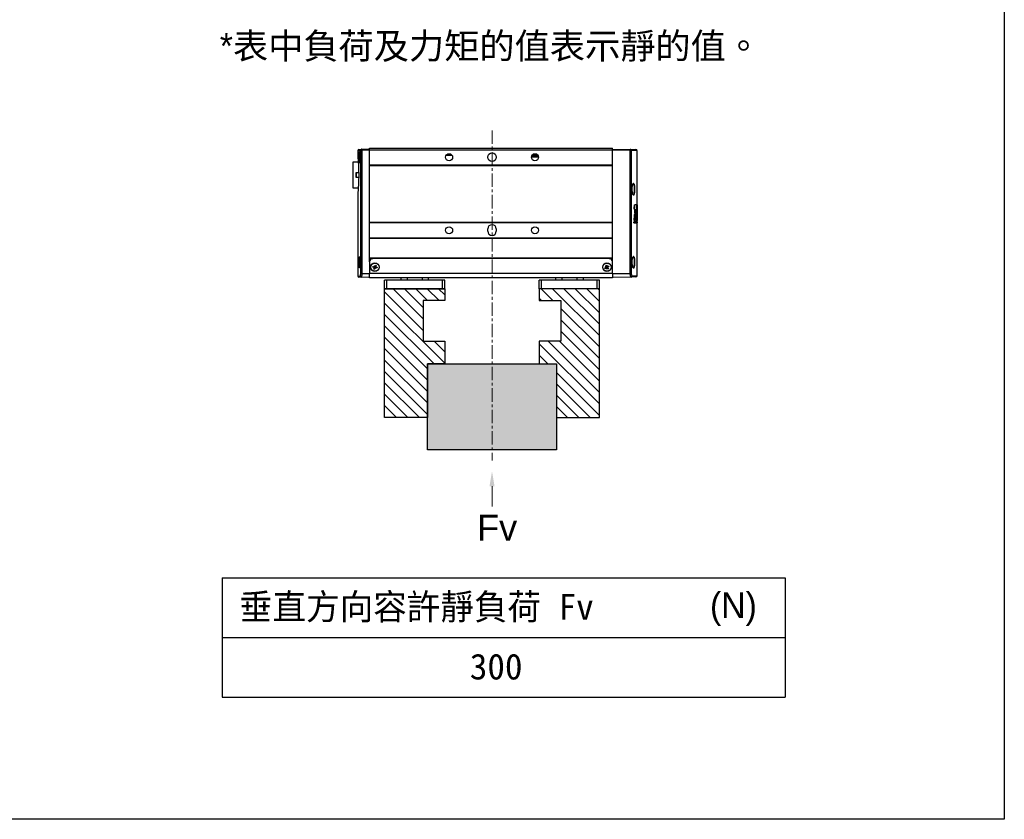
# Model space of a CAD drawing. Header units: inches. Extents: x 0 to 5766, y -2164 to 1330.
# Tile 34 of 217: x 2616 to 3074, y 0 to 372. Entities that reach past the tile are written whole.
import ezdxf

# ---------------------------------------------------------------- set-up
doc = ezdxf.new("R2010")
doc.units = ezdxf.units.IN
doc.header["$MEASUREMENT"] = 0
doc.linetypes.add('CENTER', pattern=[2, 1.25, -0.25, 0.25, -0.25])
doc.layers.add('5', color=7, linetype='Continuous')
for name, color, linetype, lineweight in [('AM_5', 3, 'Continuous', 15), ('AM_7', 4, 'CENTER', 15), ('AM_8', 1, 'Continuous', 15), ('可見 (ISO)', 7, 'Continuous', 25)]:
    doc.layers.add(name, color=color, linetype=linetype, lineweight=lineweight)
doc.styles.get("Standard").update_dxf_attribs({"font": 'arial.ttf'})
doc.styles.add('標題欄', font='txt')
pattern_1 = [(315, (194.298, 741.9955), (2.6516504, 2.6516504), [])]

# ---------------------------------------------------------------- blocks, each defined once
blk = doc.blocks.new('CHS2B-S40_正')
at = {"color": 7, "linetype": 'Continuous', "lineweight": 25}
for p, q in [((3014.88, 4255.37), (3014.88, 4251.37)), ((3014.88, 4255.37), (3015.88, 4255.37)), ((3015.88, 4255.37), (3015.88, 4251.37)), ((3015.88, 4255.37), (3041.88, 4255.37)), ((3041.88, 4255.37), (3041.88, 4251.37)), ((3041.88, 4255.37), (3042.88, 4255.37)), ((3042.88, 4255.37), (3042.88, 4251.37)), ((3086.88, 4255.37), (3086.88, 4251.37)), ((3086.88, 4255.37), (3087.88, 4255.37)), ((3087.88, 4255.37), (3087.88, 4251.37)), ((3087.88, 4255.37), (3113.88, 4255.37)), ((3113.88, 4255.37), (3113.88, 4251.37)), ((3113.88, 4255.37), (3114.88, 4255.37)), ((3114.88, 4255.37), (3114.88, 4251.37)), ((2997.38, 4249.42), (2997.38, 4224.72)), ((2997.87, 4249.92), (3000.11, 4249.96)), ((3000.11, 4249.96), (3008.88, 4250.12)), ((3008.88, 4248.37), (3008.88, 4250.37)), ((3008.88, 4250.37), (3121.88, 4250.37)), ((3014.88, 4251.37), (3015.88, 4251.37)), ((3015.88, 4251.37), (3041.88, 4251.37)), ((3022.38, 4251.37), (3022.38, 4250.37)), ((3035.38, 4250.37), (3035.38, 4251.37)), ((3041.88, 4251.37), (3042.88, 4251.37)), ((3086.88, 4251.37), (3087.88, 4251.37)), ((3087.88, 4251.37), (3113.88, 4251.37)), ((3094.38, 4251.37), (3094.38, 4250.37)), ((3107.38, 4250.37), (3107.38, 4251.37)), ((3113.88, 4251.37), (3114.88, 4251.37)), ((3121.88, 4250.37), (3121.88, 4248.37)), ((3121.88, 4250.12), (3125.74, 4250.05)), ((3125.74, 4250.05), (3126.84, 4250.03)), ((3127.33, 4210.68), (3127.33, 4249.53)), ((3000.54, 4248.22), (3000.08, 4248.22)), ((3000.08, 4191.06), (3000.08, 4248.22)), ((3008.88, 4248.37), (3000.54, 4248.22)), ((3000.54, 4248.22), (3000.54, 4191.06)), ((3008.88, 4248.37), (3008.88, 4242.87)), ((3008.88, 4248.37), (3121.88, 4248.37)), ((3010.44, 4245.09), (3010.94, 4245.39)), ((3010.69, 4244.68), (3010.44, 4245.09)), ((3010.69, 4246.06), (3011.11, 4246.31)), ((3010.99, 4245.56), (3010.69, 4246.06)), ((3011.19, 4244.97), (3010.69, 4244.68)), ((3011.05, 4245.23), (3010.96, 4245.39)), ((3011, 4245.55), (3011.16, 4245.64)), ((3011.11, 4246.31), (3011.4, 4245.8)), ((3011.2, 4244.98), (3011.11, 4245.14)), ((3011.25, 4245.7), (3011.41, 4245.79)), ((3011.52, 4245.04), (3011.35, 4244.94)), ((3011.66, 4244.43), (3011.36, 4244.93)), ((3011.56, 4245.75), (3011.66, 4245.59)), ((3011.58, 4245.76), (3012.08, 4246.06)), ((3011.77, 4245.19), (3011.61, 4245.09)), ((3012.07, 4244.67), (3011.66, 4244.43)), ((3011.71, 4245.5), (3011.81, 4245.34)), ((3011.78, 4245.17), (3012.07, 4244.67)), ((3012.32, 4245.64), (3011.82, 4245.35)), ((3012.08, 4246.06), (3012.32, 4245.64)), ((3118.4, 4245.41), (3118.54, 4245.87)), ((3118.96, 4245.24), (3118.4, 4245.41)), ((3118.54, 4245.87), (3119.1, 4245.7)), ((3118.88, 4244.52), (3119.05, 4245.08)), ((3119.34, 4244.39), (3118.88, 4244.52)), ((3118.98, 4245.24), (3119.03, 4245.42)), ((3119.23, 4245.04), (3119.05, 4245.1)), ((3119.06, 4245.52), (3119.11, 4245.7)), ((3119.25, 4245.77), (3119.43, 4245.72)), ((3119.26, 4245.79), (3119.42, 4246.35)), ((3119.51, 4244.96), (3119.33, 4245.01)), ((3119.51, 4244.94), (3119.34, 4244.39)), ((3119.42, 4246.35), (3119.88, 4246.21)), ((3119.53, 4245.69), (3119.71, 4245.64)), ((3119.7, 4245.22), (3119.65, 4245.04)), ((3120.22, 4244.87), (3119.67, 4245.03)), ((3119.88, 4246.21), (3119.72, 4245.65)), ((3119.79, 4245.5), (3119.73, 4245.32)), ((3119.8, 4245.49), (3120.36, 4245.33)), ((3120.36, 4245.33), (3120.22, 4244.87)), ((3125.53, 4248.3), (3121.88, 4248.37)), ((3121.88, 4242.87), (3121.88, 4248.37)), ((3126.01, 4248.3), (3125.53, 4248.3)), ((3125.53, 4190.98), (3125.53, 4248.3)), ((3126.01, 4248.3), (3126.01, 4190.98)), ((3126.36, 4245.54), (3126.36, 4245.55)), ((2999.72, 4244.16), (2999.76, 4243.84)), ((3008.88, 4242.87), (3008.88, 4241.32)), ((3009.06, 4242.17), (3008.88, 4242.17)), ((3010.38, 4241.37), (3008.88, 4241.37)), ((3008.88, 4241.32), (3008.88, 4241.07)), ((3121.88, 4241.07), (3008.88, 4241.07)), ((3008.88, 4241.07), (3008.88, 4231.92)), ((3010.38, 4241.37), (3120.38, 4241.37)), ((3121.88, 4241.37), (3120.38, 4241.37)), ((3121.5, 4241.87), (3121.88, 4241.87)), ((3121.88, 4242.87), (3121.88, 4241.32)), ((3121.88, 4241.32), (3121.88, 4241.07)), ((3121.88, 4241.07), (3121.88, 4231.92)), ((3126.36, 4240.59), (3126.36, 4240.59)), ((3121.88, 4231.92), (3008.88, 4231.92)), ((3008.88, 4231.92), (3008.88, 4231.62)), ((3121.88, 4231.62), (3008.88, 4231.62)), ((3008.88, 4231.62), (3008.88, 4224.62)), ((3121.88, 4231.92), (3121.88, 4231.62)), ((3121.88, 4231.62), (3121.88, 4224.62)), ((3062.88, 4227.57), (3062.88, 4228.57)), ((3066.88, 4228.57), (3066.88, 4227.57)), ((2998.64, 4224.74), (2997.18, 4224.72)), ((2997.18, 4224.72), (2997.18, 4224.22)), ((2997.18, 4224.22), (2998.64, 4224.19)), ((2997.24, 4223.6), (2997.18, 4223.6)), ((2997.49, 4223.66), (2997.24, 4223.65)), ((2997.26, 4221.35), (2997.37, 4221.35)), ((2997.38, 4224.21), (2997.38, 4223.66)), ((2997.7, 4223.66), (2997.49, 4223.66)), ((2997.61, 4221.89), (2997.62, 4222.55)), ((2997.81, 4221.89), (2997.61, 4221.89)), ((2997.82, 4222.55), (2997.62, 4222.55)), ((2997.82, 4222.55), (2997.81, 4221.89)), ((2998.52, 4223.62), (2998.1, 4223.61)), ((2998.73, 4223.63), (2998.52, 4223.62)), ((2998.85, 4224.75), (2998.64, 4224.74)), ((2998.64, 4224.19), (2998.64, 4224.74)), ((2998.85, 4224.19), (2998.64, 4224.19)), ((2998.85, 4224.75), (2998.85, 4224.19)), ((3121.88, 4224.62), (3008.88, 4224.62)), ((3008.88, 4224.62), (3008.88, 4224.32)), ((3121.88, 4224.32), (3008.88, 4224.32)), ((3008.88, 4224.32), (3008.88, 4197.99)), ((3121.88, 4224.62), (3121.88, 4224.32)), ((3121.88, 4224.32), (3121.88, 4197.99)), ((2997.18, 4220.48), (2997.24, 4220.48)), ((2997.24, 4220.14), (2997.18, 4220.14)), ((2997.18, 4219.8), (2997.23, 4219.8)), ((2997.23, 4219.48), (2997.18, 4219.48)), ((2997.18, 4219.33), (2997.18, 4216.51)), ((2997.38, 4220.34), (2997.2, 4220.34)), ((2997.38, 4219.66), (2997.2, 4219.66)), ((2997.3, 4218.6), (2997.22, 4218.59)), ((2997.32, 4219.8), (2997.23, 4219.8)), ((2997.32, 4219.48), (2997.23, 4219.48)), ((2997.34, 4220.47), (2997.24, 4220.48)), ((2997.33, 4220.14), (2997.24, 4220.14)), ((2997.32, 4219.8), (2997.52, 4219.79)), ((2997.51, 4219.49), (2997.32, 4219.48)), ((2997.54, 4220.14), (2997.33, 4220.14)), ((2997.34, 4220.47), (2997.55, 4220.47)), ((2997.38, 4220.47), (2997.38, 4220.14)), ((2997.38, 4219.79), (2997.38, 4219.48)), ((2997.5, 4217.51), (2997.44, 4217.51)), ((2997.72, 4219.49), (2997.51, 4219.49)), ((2997.72, 4219.79), (2997.52, 4219.79)), ((2997.79, 4218.37), (2997.53, 4218.37)), ((2997.74, 4220.15), (2997.54, 4220.14)), ((2997.75, 4220.47), (2997.55, 4220.47)), ((2998.2, 4219.36), (2997.84, 4219.35)), ((2997.86, 4219.65), (2998.22, 4219.64)), ((2998.25, 4220.02), (2997.88, 4220.01)), ((2997.9, 4220.33), (2998.27, 4220.32)), ((2998.53, 4218.39), (2998.13, 4218.38)), ((2998.4, 4219.36), (2998.2, 4219.36)), ((2998.43, 4219.64), (2998.22, 4219.64)), ((2998.45, 4220.02), (2998.25, 4220.02)), ((2998.48, 4220.32), (2998.27, 4220.32)), ((2998.74, 4218.39), (2998.53, 4218.39)), ((2997.18, 4216.36), (2997.31, 4216.36)), ((2997.46, 4216.35), (2997.31, 4216.36)), ((2997.38, 4216.35), (2997.38, 4191.11)), ((2997.46, 4216.35), (2998.37, 4216.34)), ((2998.58, 4216.33), (2998.37, 4216.34)), ((2999.72, 4210.16), (2999.76, 4209.84)), ((3129.68, 4208.37), (3127.15, 4208.37)), ((3127.33, 4210.68), (3127.33, 4210.68)), ((3127.33, 4210.62), (3127.33, 4210.66)), ((3129.68, 4202.42), (3129.68, 4208.37)), ((3127.91, 4203.42), (3126.96, 4203.42)), ((3126.97, 4203.57), (3128.08, 4203.57)), ((3128.08, 4203.57), (3128.08, 4201.27)), ((3126.96, 4201.42), (3127.91, 4201.42)), ((3128.08, 4201.27), (3126.97, 4201.27)), ((3129.68, 4196.47), (3129.68, 4202.42)), ((3121.88, 4197.99), (3008.88, 4197.99)), ((3008.88, 4197.99), (3008.88, 4197.69)), ((3121.88, 4197.69), (3008.88, 4197.69)), ((3008.88, 4197.69), (3008.88, 4190.69)), ((3043.23, 4194.07), (3046.53, 4194.07)), ((3046.5, 4193.87), (3043.26, 4193.87)), ((3043.57, 4195.16), (3043.57, 4195.16)), ((3046.2, 4195.16), (3046.2, 4195.16)), ((3083.57, 4195.16), (3083.57, 4195.16)), ((3086.2, 4195.16), (3086.2, 4195.16)), ((3121.88, 4197.99), (3121.88, 4197.69)), ((3121.88, 4197.69), (3121.88, 4190.69)), ((3126.37, 4196.64), (3126.38, 4196.65)), ((3127.15, 4196.47), (3129.68, 4196.47)), ((3127.33, 4191), (3127.33, 4194.18)), ((3000.54, 4190.56), (2997.87, 4190.61)), ((3000.54, 4191.06), (3008.88, 4190.92)), ((3008.88, 4190.42), (3000.54, 4190.56)), ((3121.88, 4190.69), (3008.88, 4190.69)), ((3008.88, 4190.69), (3008.88, 4189.87)), ((3121.88, 4189.87), (3008.88, 4189.87)), ((3121.88, 4190.92), (3125.53, 4190.98)), ((3121.88, 4190.69), (3121.88, 4189.87)), ((3125.53, 4190.48), (3121.88, 4190.42)), ((3126.84, 4190.5), (3125.53, 4190.48)), ((3126.37, 4191.69), (3126.37, 4191.69))]:
    blk.add_line(p, q, dxfattribs=at)
at = {"color": 8, "linetype": 'Continuous', "lineweight": 25}
for p, q in [((2999.64, 4249.46), (2997.38, 4249.42)), ((3025.38, 4250.37), (3025.38, 4251.37)), ((3032.38, 4250.37), (3032.38, 4251.37)), ((3097.38, 4250.37), (3097.38, 4251.37)), ((3104.38, 4250.37), (3104.38, 4251.37)), ((3127.33, 4249.53), (3126.22, 4249.55)), ((3127.33, 4210.63), (3127.33, 4210.68)), ((2997.38, 4191.11), (3000.08, 4191.06)), ((3126.01, 4190.98), (3127.33, 4191))]:
    blk.add_line(p, q, dxfattribs=at)
at = {"color": 7, "linetype": 'Continuous', "lineweight": 25}
for centre, radius in [((3011.38, 4245.37), 2), ((3011.38, 4245.37), 1.9), ((3119.38, 4245.37), 2), ((3119.38, 4245.37), 1.9), ((3044.88, 4228.17), 1.65), ((3084.88, 4228.17), 1.65), ((3044.88, 4194.17), 1.65), ((3064.88, 4194.17), 2), ((3084.88, 4194.17), 1.65)]:
    blk.add_circle(centre, radius, dxfattribs=at)
for centre, radius, start, end in [((2997.88, 4249.42), 0.5, 91, 180.8614), ((3000.13, 4249.48), 0.488, 92.4564, 181.4964), ((3125.72, 4249.55), 0.497, 359.6321, 88.6561), ((3126.83, 4249.53), 0.5, 0.8442, 89), ((3011.38, 4245.37), 0.439, 153.6557, 177.4445), ((3011.38, 4245.37), 0.356, 163.0125, 168.0878), ((3011.38, 4245.37), 0.355, 168.0878, 202.1676), ((3011.38, 4245.37), 0.356, 128.9326, 163.0125), ((3011.38, 4245.37), 0.355, 202.1676, 218.9326), ((3011.38, 4245.37), 0.355, 218.9326, 253.0125), ((3011.38, 4245.37), 0.356, 112.1676, 128.9326), ((3011.38, 4245.37), 0.439, 243.6557, 267.4445), ((3011.38, 4245.37), 0.356, 78.0878, 112.1676), ((3011.38, 4245.37), 0.355, 253.0125, 258.0878), ((3011.38, 4245.37), 0.355, 258.0878, 292.1676), ((3011.38, 4245.37), 0.439, 63.6557, 87.4445), ((3011.38, 4245.37), 0.355, 73.0125, 78.0878), ((3011.38, 4245.37), 0.356, 38.9326, 73.0125), ((3011.38, 4245.37), 0.355, 292.1676, 308.9326), ((3011.38, 4245.37), 0.355, 308.9326, 343.0125), ((3011.38, 4245.37), 0.356, 22.1676, 38.9326), ((3011.38, 4245.37), 0.355, 348.0878, 22.1676), ((3011.38, 4245.37), 0.355, 343.0125, 348.0878), ((3011.38, 4245.37), 0.439, 333.6557, 357.4445), ((3119.38, 4245.37), 0.439, 196.6374, 220.4261), ((3119.38, 4245.37), 0.355, 155.1493, 171.9143), ((3119.38, 4245.37), 0.355, 171.9143, 205.9941), ((3119.38, 4245.37), 0.356, 121.0694, 155.1493), ((3119.38, 4245.37), 0.355, 205.9941, 211.0694), ((3119.38, 4245.37), 0.355, 211.0694, 245.1493), ((3119.38, 4245.37), 0.439, 106.6374, 130.4261), ((3119.38, 4245.37), 0.356, 115.9941, 121.0694), ((3119.38, 4245.37), 0.356, 81.9143, 115.9941), ((3119.38, 4245.37), 0.355, 245.1493, 261.9143), ((3119.38, 4245.37), 0.355, 261.9143, 295.9941), ((3119.38, 4245.37), 0.356, 65.1493, 81.9143), ((3119.38, 4245.37), 0.439, 286.6374, 310.4261), ((3119.38, 4245.37), 0.356, 31.0694, 65.1493), ((3119.38, 4245.37), 0.355, 295.9941, 301.0694), ((3119.38, 4245.37), 0.355, 301.0694, 335.1493), ((3119.38, 4245.37), 0.355, 25.9941, 31.0694), ((3119.38, 4245.37), 0.356, 351.9143, 25.9941), ((3119.38, 4245.37), 0.356, 335.1493, 351.9143), ((3119.38, 4245.37), 0.439, 16.6374, 40.4261), ((3010.38, 4242.87), 1.5, 180, 270), ((3120.38, 4242.87), 1.5, 270, 0), ((3064.88, 4228.57), 2, 0, 180), ((3064.88, 4227.57), 2, 180, 0), ((2997.88, 4191.11), 0.5, 180.9065, 269), ((3126.83, 4191), 0.5, 271, 0.9872)]:
    blk.add_arc(centre, radius, start, end, dxfattribs=at)
for centre, major_axis, ratio, start_param, end_param in [((3011.34, 4245.34), (0.269, 0.159), 0.990116, 2.973204, 3.309981), ((3011.36, 4245.4), (-0.159, 0.269), 0.990116, 6.114797, 6.451574), ((3011.4, 4245.33), (-0.159, 0.269), 0.990116, 2.973204, 3.309981), ((3011.42, 4245.39), (0.269, 0.159), 0.990116, 6.114797, 6.451574), ((3119.34, 4245.38), (0.3, -0.089), 0.990116, 2.973204, 3.309981), ((3119.37, 4245.32), (0.089, 0.3), 0.990116, 2.973204, 3.309981), ((3119.39, 4245.41), (0.089, 0.3), 0.990116, 6.114797, 6.451574), ((3119.42, 4245.35), (0.3, -0.089), 0.990116, 6.114797, 6.451574), ((3043.13, 4221.84), (-0.94, 142.85), 0.321589, 1.556351, 1.568613), ((3043.13, 4221.86), (0.94, 142.85), 0.321589, 1.568021, 1.58257), ((3043.13, 4210.61), (-0.94, 141.58), 0.324488, 1.492652, 1.498875), ((3043.13, 4211.25), (0.94, 141.58), 0.324488, 1.501553, 1.507773), ((3043.13, 4199.83), (-0.94, 142.85), 0.321589, 1.413631, 1.423685), ((3043.13, 4199.83), (-0.94, 142.23), 0.321589, 1.412953, 1.423072), ((3043.13, 4197.72), (0.94, 142.85), 0.321589, 1.390618, 1.413971), ((3043.13, 4186.82), (-0.94, 142.85), 0.321589, 1.308143, 1.331987), ((3043.13, 4186.82), (-0.94, 142.23), 0.321589, 1.306951, 1.330958), ((3043.13, 4221.93), (0.94, 141.58), 0.324488, 1.585606, 1.588005), ((3043.13, 4221.95), (0.94, 142.85), 0.321589, 1.590191, 1.591246), ((3043.13, 4221.84), (-0.94, 142.85), 0.321589, 1.578206, 1.579167), ((3043.13, 4217.96), (0.85, 223.22), 0.205816, 1.563359, 1.563974), ((3043.13, 4210.53), (-0.94, 142.85), 0.321589, 1.505983, 1.512206), ((3043.13, 4210.69), (-0.94, 141.58), 0.324488, 1.501839, 1.504256), ((3043.13, 4211.18), (0.94, 142.85), 0.321589, 1.514734, 1.520956), ((3043.13, 4211.25), (0.94, 141.58), 0.324488, 1.510138, 1.512578), ((3043.13, 4199.76), (-0.94, 142.85), 0.321589, 1.430139, 1.444066), ((3043.13, 4203.45), (0.94, 141.69), 0.324235, 1.467493, 1.48179), ((3043.13, 4200.01), (-0.94, 141.58), 0.324488, 1.425961, 1.428471), ((3043.13, 4199.76), (-0.94, 142.23), 0.321589, 1.429504, 1.437437), ((3043.13, 4200.01), (-0.94, 140.96), 0.324488, 1.425308, 1.427879), ((3043.13, 4197.83), (0.94, 142.85), 0.321589, 1.421675, 1.428616), ((3043.13, 4197.96), (0.94, 141.58), 0.324488, 1.416587, 1.419188), ((3043.13, 4186.94), (-0.94, 142.85), 0.321589, 1.339718, 1.346764), ((3043.13, 4187.18), (-0.94, 141.58), 0.324488, 1.334527, 1.337259), ((3043.13, 4186.94), (-0.94, 142.23), 0.321589, 1.338673, 1.345751), ((3043.13, 4181.74), (-0.94, 141.69), 0.324235, 1.307008, 1.321952), ((3043.13, 4187.18), (-0.94, 140.96), 0.324488, 1.333458, 1.336255), ((3043.13, 4181.74), (-0.94, 141.07), 0.324235, 1.305811, 1.320878), ((3000.55, 4190.56), (-0.358, 0.361), 0.965693, 5.50215, 6.366578), ((3125.52, 4190.48), (0.355, 0.365), 0.965693, 6.09596, 7.055493)]:
    blk.add_ellipse(centre, major_axis=major_axis, ratio=ratio, start_param=start_param, end_param=end_param, dxfattribs=at)
for points, knots in [([(3000.08, 4248.22), (3000.08, 4248.29), (3000.07, 4248.5), (3000.03, 4248.84), (2999.93, 4249.19), (2999.79, 4249.42), (2999.69, 4249.45), (2999.64, 4249.46)], [0, 0, 0, 0, 0.100712, 0.310835, 0.535429, 0.767557, 1, 1, 1, 1]), ([(3000.11, 4249.96), (3000.16, 4249.94), (3000.25, 4249.9), (3000.39, 4249.57), (3000.49, 4249.09), (3000.53, 4248.61), (3000.54, 4248.32), (3000.54, 4248.22)], [0, 0, 0, 0, 0.228462, 0.458369, 0.683803, 0.897275, 1, 1, 1, 1]), ([(3125.53, 4248.3), (3125.53, 4248.35), (3125.53, 4248.45), (3125.53, 4248.59), (3125.54, 4248.73), (3125.54, 4248.87), (3125.55, 4249.05), (3125.56, 4249.22), (3125.58, 4249.38), (3125.59, 4249.53), (3125.61, 4249.66), (3125.63, 4249.77), (3125.64, 4249.84), (3125.66, 4249.91), (3125.67, 4249.96), (3125.69, 4250), (3125.71, 4250.03), (3125.72, 4250.05), (3125.73, 4250.05), (3125.74, 4250.05)], [0, 0, 0, 0, 0.051798, 0.103952, 0.157226, 0.210886, 0.262614, 0.367788, 0.421354, 0.473287, 0.578865, 0.632629, 0.685242, 0.738214, 0.792314, 0.846802, 0.884772, 0.961351, 1, 1, 1, 1]), ([(3126.22, 4249.55), (3126.22, 4249.55), (3126.21, 4249.55), (3126.19, 4249.54), (3126.17, 4249.51), (3126.16, 4249.49), (3126.14, 4249.45), (3126.13, 4249.4), (3126.11, 4249.35), (3126.1, 4249.29), (3126.08, 4249.23), (3126.07, 4249.15), (3126.06, 4249.07), (3126.05, 4248.96), (3126.03, 4248.84), (3126.03, 4248.71), (3126.02, 4248.58), (3126.01, 4248.44), (3126.01, 4248.34), (3126.01, 4248.3)], [0, 0, 0, 0, 0.038217, 0.115279, 0.154163, 0.207027, 0.260241, 0.314565, 0.369275, 0.421241, 0.473552, 0.526958, 0.580748, 0.63228, 0.737072, 0.790462, 0.841929, 0.946633, 1, 1, 1, 1]), ([(2999.81, 4243.32), (2999.81, 4243.21), (2999.82, 4242.81), (2999.77, 4242.13), (2999.63, 4241.37), (2999.42, 4240.78), (2999.17, 4240.42), (2998.91, 4240.36), (2998.68, 4240.63), (2998.5, 4241.18), (2998.4, 4241.87), (2998.35, 4242.62), (2998.34, 4243.41), (2998.4, 4244.26), (2998.51, 4244.99), (2998.68, 4245.51), (2998.91, 4245.76), (2999.16, 4245.72), (2999.42, 4245.36), (2999.64, 4244.72), (2999.77, 4243.99), (2999.8, 4243.5), (2999.81, 4243.32)], [0, 0, 0, 0, 0.019842, 0.069952, 0.120224, 0.172425, 0.227195, 0.283756, 0.340448, 0.39587, 0.449602, 0.483074, 0.534639, 0.586219, 0.638007, 0.690579, 0.744435, 0.799843, 0.856453, 0.912995, 0.967697, 1, 1, 1, 1]), ([(2999.19, 4245.53), (2999.19, 4245.53), (2999.19, 4245.53), (2999.23, 4245.52), (2999.33, 4245.41), (2999.43, 4245.22), (2999.54, 4244.94), (2999.64, 4244.61), (2999.69, 4244.34), (2999.71, 4244.21)], [0, 0, 0, 0, 0.071744, 0.217827, 0.373078, 0.524404, 0.685353, 0.847546, 1, 1, 1, 1]), ([(3011.03, 4245.44), (3011.03, 4245.44), (3011, 4245.42), (3010.97, 4245.4), (3010.95, 4245.39), (3010.94, 4245.39)], [0, 0, 0, 0, 0.2084, 0.873928, 1, 1, 1, 1]), ([(3010.99, 4245.56), (3010.99, 4245.56), (3011, 4245.53), (3011.02, 4245.5), (3011.04, 4245.48), (3011.04, 4245.47)], [0, 0, 0, 0, 0.126072, 0.7916, 1, 1, 1, 1]), ([(3011.19, 4244.97), (3011.19, 4244.97), (3011.21, 4244.99), (3011.24, 4245.01), (3011.27, 4245.02), (3011.28, 4245.03)], [0, 0, 0, 0, 0.126072, 0.7916, 1, 1, 1, 1]), ([(3011.31, 4245.02), (3011.31, 4245.01), (3011.33, 4244.98), (3011.35, 4244.95), (3011.36, 4244.93), (3011.36, 4244.93)], [0, 0, 0, 0, 0.2084, 0.873928, 1, 1, 1, 1]), ([(3011.46, 4245.71), (3011.45, 4245.72), (3011.43, 4245.75), (3011.42, 4245.78), (3011.4, 4245.8), (3011.4, 4245.8)], [0, 0, 0, 0, 0.2084, 0.873928, 1, 1, 1, 1]), ([(3011.58, 4245.76), (3011.57, 4245.76), (3011.55, 4245.74), (3011.52, 4245.73), (3011.49, 4245.71), (3011.49, 4245.71)], [0, 0, 0, 0, 0.126072, 0.7916, 1, 1, 1, 1]), ([(3011.78, 4245.17), (3011.77, 4245.17), (3011.76, 4245.2), (3011.74, 4245.23), (3011.73, 4245.26), (3011.72, 4245.26)], [0, 0, 0, 0, 0.126072, 0.7916, 1, 1, 1, 1]), ([(3011.73, 4245.29), (3011.74, 4245.3), (3011.76, 4245.31), (3011.79, 4245.33), (3011.82, 4245.34), (3011.82, 4245.35)], [0, 0, 0, 0, 0.2084, 0.873928, 1, 1, 1, 1]), ([(3118.96, 4245.24), (3118.96, 4245.24), (3118.99, 4245.23), (3119.02, 4245.22), (3119.05, 4245.21), (3119.06, 4245.21)], [0, 0, 0, 0, 0.126072, 0.7916, 1, 1, 1, 1]), ([(3119.08, 4245.18), (3119.08, 4245.18), (3119.07, 4245.14), (3119.06, 4245.11), (3119.05, 4245.09), (3119.05, 4245.08)], [0, 0, 0, 0, 0.2084, 0.873928, 1, 1, 1, 1]), ([(3119.2, 4245.67), (3119.19, 4245.67), (3119.16, 4245.68), (3119.13, 4245.69), (3119.1, 4245.7), (3119.1, 4245.7)], [0, 0, 0, 0, 0.2084, 0.873928, 1, 1, 1, 1]), ([(3119.26, 4245.79), (3119.25, 4245.78), (3119.25, 4245.76), (3119.24, 4245.72), (3119.23, 4245.69), (3119.23, 4245.69)], [0, 0, 0, 0, 0.126072, 0.7916, 1, 1, 1, 1]), ([(3119.51, 4244.94), (3119.51, 4244.95), (3119.52, 4244.97), (3119.53, 4245.01), (3119.54, 4245.04), (3119.54, 4245.05)], [0, 0, 0, 0, 0.126072, 0.7916, 1, 1, 1, 1]), ([(3119.57, 4245.06), (3119.57, 4245.06), (3119.6, 4245.05), (3119.64, 4245.04), (3119.66, 4245.03), (3119.67, 4245.03)], [0, 0, 0, 0, 0.2084, 0.873928, 1, 1, 1, 1]), ([(3119.69, 4245.55), (3119.69, 4245.56), (3119.7, 4245.59), (3119.71, 4245.62), (3119.72, 4245.65), (3119.72, 4245.65)], [0, 0, 0, 0, 0.2084, 0.873928, 1, 1, 1, 1]), ([(3119.8, 4245.49), (3119.8, 4245.49), (3119.77, 4245.5), (3119.74, 4245.51), (3119.71, 4245.52), (3119.7, 4245.52)], [0, 0, 0, 0, 0.126072, 0.7916, 1, 1, 1, 1]), ([(3126.39, 4240.5), (3126.36, 4240.55), (3126.29, 4240.67), (3126.18, 4241.2), (3126.11, 4241.86), (3126.07, 4242.6), (3126.06, 4243.39), (3126.1, 4244.25), (3126.19, 4244.97), (3126.29, 4245.47), (3126.36, 4245.58), (3126.39, 4245.63)], [0, 0, 0, 0, 0.094196, 0.219589, 0.344151, 0.42232, 0.543668, 0.665029, 0.786805, 0.910016, 1, 1, 1, 1]), ([(2999.8, 4243.28), (2999.8, 4243.23), (2999.81, 4243.02), (2999.79, 4242.66), (2999.76, 4242.2), (2999.69, 4241.77), (2999.6, 4241.39), (2999.5, 4241.06), (2999.38, 4240.82), (2999.28, 4240.66), (2999.19, 4240.6), (2999.19, 4240.6), (2999.19, 4240.6)], [0, 0, 0, 0, 0.033478, 0.142331, 0.250419, 0.359359, 0.468801, 0.579272, 0.690309, 0.799313, 0.904337, 1, 1, 1, 1]), ([(2997.24, 4223.65), (2997.23, 4223.6), (2997.22, 4223.48), (2997.2, 4223.09), (2997.2, 4222.74), (2997.19, 4222.55)], [0, 0, 0, 0, 0.3275576, 0.6584794, 1, 1, 1, 1]), ([(2997.62, 4222.55), (2997.62, 4222.65), (2997.62, 4222.87), (2997.61, 4223.18), (2997.58, 4223.43), (2997.54, 4223.61), (2997.51, 4223.66), (2997.5, 4223.66), (2997.49, 4223.66)], [0, 0, 0, 0, 0.184057, 0.379562, 0.575655, 0.773408, 0.97276, 1, 1, 1, 1]), ([(2997.7, 4223.66), (2997.71, 4223.65), (2997.74, 4223.63), (2997.78, 4223.46), (2997.81, 4223.21), (2997.82, 4222.89), (2997.82, 4222.67), (2997.82, 4222.55)], [0, 0, 0, 0, 0.1996413, 0.399745, 0.5994184, 0.7975707, 1, 1, 1, 1]), ([(2997.31, 4216.36), (2997.33, 4216.4), (2997.36, 4216.48), (2997.4, 4216.85), (2997.43, 4217.22), (2997.44, 4217.46), (2997.44, 4217.51)], [0, 0, 0, 0, 0.3015107, 0.6050395, 0.9083093, 1, 1, 1, 1]), ([(2997.18, 4216.51), (2997.18, 4216.49), (2997.18, 4216.4), (2997.18, 4216.37), (2997.18, 4216.36), (2997.18, 4216.36)], [0, 0, 0, 0, 0.21679, 0.900308, 1, 1, 1, 1]), ([(2999.81, 4209.32), (2999.81, 4209.21), (2999.82, 4208.81), (2999.77, 4208.13), (2999.63, 4207.37), (2999.42, 4206.78), (2999.17, 4206.42), (2998.91, 4206.36), (2998.68, 4206.63), (2998.5, 4207.18), (2998.4, 4207.87), (2998.35, 4208.62), (2998.34, 4209.41), (2998.4, 4210.26), (2998.51, 4210.99), (2998.68, 4211.51), (2998.91, 4211.76), (2999.16, 4211.72), (2999.42, 4211.36), (2999.64, 4210.72), (2999.77, 4209.99), (2999.8, 4209.5), (2999.81, 4209.32)], [0, 0, 0, 0, 0.019842, 0.069952, 0.120224, 0.172425, 0.227195, 0.283756, 0.340448, 0.39587, 0.449602, 0.483074, 0.534639, 0.586219, 0.638007, 0.690579, 0.744435, 0.799843, 0.856453, 0.912995, 0.967697, 1, 1, 1, 1]), ([(2999.19, 4211.53), (2999.19, 4211.53), (2999.19, 4211.53), (2999.23, 4211.52), (2999.33, 4211.41), (2999.43, 4211.22), (2999.54, 4210.94), (2999.64, 4210.61), (2999.69, 4210.34), (2999.71, 4210.21)], [0, 0, 0, 0, 0.071744, 0.217827, 0.373078, 0.524404, 0.685353, 0.847546, 1, 1, 1, 1]), ([(2999.8, 4209.28), (2999.8, 4209.23), (2999.81, 4209.02), (2999.79, 4208.66), (2999.76, 4208.2), (2999.69, 4207.77), (2999.6, 4207.39), (2999.5, 4207.06), (2999.38, 4206.82), (2999.28, 4206.66), (2999.19, 4206.6), (2999.19, 4206.6), (2999.19, 4206.6)], [0, 0, 0, 0, 0.033478, 0.142331, 0.250419, 0.359359, 0.468801, 0.579272, 0.690309, 0.799313, 0.904337, 1, 1, 1, 1]), ([(3127.33, 4194.18), (3127.33, 4194.18), (3127.33, 4194.18), (3127.3, 4194.45), (3127.26, 4194.94), (3127.21, 4195.66), (3127.14, 4196.56), (3127.08, 4197.63), (3127.02, 4198.83), (3126.98, 4200.15), (3126.96, 4201.52), (3126.95, 4202.92), (3126.97, 4204.3), (3127.01, 4205.63), (3127.06, 4206.86), (3127.12, 4207.98), (3127.19, 4208.93), (3127.25, 4209.7), (3127.3, 4210.34), (3127.32, 4210.53), (3127.33, 4210.63)], [0, 0, 0, 0, 0.0387, 0.0933, 0.149473, 0.204122, 0.260339, 0.31517, 0.371589, 0.426429, 0.482874, 0.537545, 0.593813, 0.648427, 0.704623, 0.759412, 0.815784, 0.870727, 0.927268, 1, 1, 1, 1]), ([(3127.91, 4203.42), (3127.9, 4203.18), (3127.89, 4202.69), (3127.9, 4202.02), (3127.9, 4201.59), (3127.91, 4201.42)], [0, 0, 0, 0, 0.361395, 0.729973, 1, 1, 1, 1]), ([(3126.41, 4191.6), (3126.38, 4191.65), (3126.3, 4191.77), (3126.2, 4192.3), (3126.12, 4192.96), (3126.08, 4193.7), (3126.08, 4194.49), (3126.12, 4195.35), (3126.2, 4196.07), (3126.31, 4196.57), (3126.38, 4196.69), (3126.41, 4196.73)], [0, 0, 0, 0, 0.094601, 0.219839, 0.34426, 0.422345, 0.543599, 0.664866, 0.786544, 0.909638, 1, 1, 1, 1]), ([(3000.08, 4191.06), (3000.08, 4191.06), (3000.1, 4191), (3000.13, 4190.95), (3000.16, 4190.89)], [0, 0, 0, 0, 0.018712, 1, 1, 1, 1]), ([(3000.16, 4190.89), (3000.16, 4190.89), (3000.16, 4190.85), (3000.18, 4190.77), (3000.24, 4190.67), (3000.34, 4190.6), (3000.44, 4190.57), (3000.51, 4190.56), (3000.54, 4190.56)], [0, 0, 0, 0, 0.00283, 0.284431, 0.502773, 0.68077, 0.859284, 1, 1, 1, 1]), ([(3043.44, 4193.37), (3043.67, 4193.37), (3043.9, 4193.37), (3044.38, 4193.37), (3044.63, 4193.37), (3045.15, 4193.37), (3045.39, 4193.37), (3045.87, 4193.37), (3046.1, 4193.37), (3046.32, 4193.37)], [0, 0, 0, 0, 0.25, 0.25, 0.5, 0.5, 0.75, 0.75, 1, 1, 1, 1]), ([(3083.44, 4193.37), (3083.67, 4193.37), (3083.9, 4193.37), (3084.38, 4193.37), (3084.63, 4193.37), (3085.15, 4193.37), (3085.39, 4193.37), (3085.87, 4193.37), (3086.1, 4193.37), (3086.32, 4193.37)], [0, 0, 0, 0, 0.25, 0.25, 0.5, 0.5, 0.75, 0.75, 1, 1, 1, 1]), ([(3125.53, 4190.48), (3125.57, 4190.48), (3125.65, 4190.49), (3125.76, 4190.54), (3125.86, 4190.62), (3125.91, 4190.7), (3125.93, 4190.76), (3125.94, 4190.77)], [0, 0, 0, 0, 0.196489, 0.392893, 0.590837, 0.899183, 1, 1, 1, 1]), ([(3126.01, 4190.98), (3126.01, 4190.98), (3126, 4190.91), (3125.97, 4190.84), (3125.94, 4190.77)], [0, 0, 0, 0, 0.015237, 1, 1, 1, 1])]:
    blk.add_open_spline(points, degree=3, knots=knots, dxfattribs=at)
at = {"color": 8, "linetype": 'Continuous', "lineweight": 25}
for points, knots in [([(2999.18, 4245.5), (2999.15, 4245.51), (2999.04, 4245.54), (2998.88, 4245.31), (2998.7, 4244.85), (2998.59, 4244.17), (2998.54, 4243.38), (2998.54, 4242.65), (2998.59, 4241.96), (2998.69, 4241.32), (2998.87, 4240.82), (2999.04, 4240.59), (2999.16, 4240.62), (2999.18, 4240.63)], [0, 0, 0, 0, 0.038336, 0.146776, 0.252572, 0.356778, 0.46058, 0.564359, 0.63172, 0.739837, 0.851367, 0.965517, 1, 1, 1, 1]), ([(3126.6, 4243.32), (3126.6, 4243.5), (3126.59, 4243.94), (3126.56, 4244.35), (3126.52, 4244.79), (3126.47, 4245.16), (3126.37, 4245.49), (3126.3, 4245.49), (3126.27, 4245.49)], [0, 0, 0, 0, 0.146948, 0.375319, 0.375712, 0.606261, 0.838432, 1, 1, 1, 1]), ([(3126.39, 4245.63), (3126.41, 4245.66), (3126.46, 4245.77), (3126.56, 4245.68), (3126.66, 4245.34), (3126.74, 4244.72), (3126.78, 4244.02), (3126.79, 4243.53), (3126.8, 4243.34)], [0, 0, 0, 0, 0.056729, 0.261655, 0.466183, 0.669238, 0.870648, 1, 1, 1, 1]), ([(3126.33, 4240.66), (3126.33, 4240.66), (3126.38, 4240.67), (3126.46, 4240.95), (3126.54, 4241.48), (3126.59, 4242.21), (3126.61, 4242.86), (3126.6, 4243.23), (3126.6, 4243.32)], [0, 0, 0, 0, 0.0483, 0.268069, 0.486531, 0.704298, 0.922012, 1, 1, 1, 1]), ([(3126.8, 4243.34), (3126.8, 4243.24), (3126.8, 4242.84), (3126.79, 4242.14), (3126.74, 4241.36), (3126.66, 4240.76), (3126.55, 4240.44), (3126.46, 4240.36), (3126.4, 4240.48), (3126.39, 4240.5)], [0, 0, 0, 0, 0.063455, 0.240605, 0.417844, 0.595707, 0.77467, 0.955005, 1, 1, 1, 1]), ([(2999.18, 4211.5), (2999.15, 4211.51), (2999.04, 4211.54), (2998.88, 4211.31), (2998.7, 4210.85), (2998.59, 4210.17), (2998.54, 4209.38), (2998.54, 4208.65), (2998.59, 4207.96), (2998.69, 4207.32), (2998.87, 4206.82), (2999.04, 4206.59), (2999.16, 4206.62), (2999.18, 4206.63)], [0, 0, 0, 0, 0.038336, 0.146776, 0.252572, 0.356778, 0.46058, 0.564359, 0.63172, 0.739837, 0.851367, 0.965517, 1, 1, 1, 1]), ([(3126.61, 4194.42), (3126.61, 4194.6), (3126.6, 4195.04), (3126.57, 4195.45), (3126.53, 4195.89), (3126.48, 4196.25), (3126.4, 4196.55), (3126.35, 4196.56), (3126.34, 4196.56)], [0, 0, 0, 0, 0.1640865, 0.4191377, 0.4195662, 0.6770037, 0.9362282, 1, 1, 1, 1]), ([(3126.34, 4191.76), (3126.35, 4191.76), (3126.4, 4191.77), (3126.47, 4192.05), (3126.55, 4192.58), (3126.6, 4193.31), (3126.62, 4193.96), (3126.61, 4194.33), (3126.61, 4194.42)], [0, 0, 0, 0, 0.045308, 0.265731, 0.48487, 0.703328, 0.921733, 1, 1, 1, 1]), ([(3126.41, 4196.73), (3126.42, 4196.76), (3126.47, 4196.88), (3126.57, 4196.78), (3126.67, 4196.44), (3126.75, 4195.82), (3126.8, 4195.12), (3126.8, 4194.63), (3126.81, 4194.44)], [0, 0, 0, 0, 0.055992, 0.261065, 0.465736, 0.668951, 0.870547, 1, 1, 1, 1]), ([(3126.81, 4194.44), (3126.81, 4194.34), (3126.81, 4193.94), (3126.8, 4193.24), (3126.75, 4192.46), (3126.67, 4191.86), (3126.56, 4191.54), (3126.47, 4191.46), (3126.42, 4191.58), (3126.41, 4191.6)], [0, 0, 0, 0, 0.063534, 0.240835, 0.418224, 0.596227, 0.775309, 0.955741, 1, 1, 1, 1])]:
    blk.add_open_spline(points, degree=3, knots=knots, dxfattribs=at)
blk = doc.blocks.new('23 TWFE')
at = {"layer": 'AM_5'}
blk.add_line((-343.81, 1038.06), (-343.81, 1042.73), dxfattribs=at)
at = {"layer": 'AM_5', "linetype": 'Continuous'}
blk.add_trace([(-343.22, 1042.73), (-344.39, 1042.73), (-343.81, 1046.23)], dxfattribs=at)

msp = doc.modelspace()

# ---------------------------------------------------------------- hatches: boundary and pattern name
h = msp.add_hatch()
h.set_pattern_fill('ANSI31', color=32, scale=30, angle=-90, style=0)
h.set_pattern_definition(pattern_1)
h.paths.add_polyline_path([(2805.443, 212.054), (2813.443, 212.054), (2813.443, 222.549), (2803.443, 222.549), (2803.443, 241.554), (2813.443, 241.554), (2813.443, 247.054), (2823.443, 247.054), (2805.443, 247.054), (2785.443, 247.054), (2785.443, 187.054), (2805.443, 187.054)])
h = msp.add_hatch()
h.set_pattern_fill('ANSI31', color=32, scale=30, angle=-90, style=0)
h.set_pattern_definition(pattern_1)
h.paths.add_polyline_path([(2865.443, 212.054), (2857.443, 212.054), (2857.443, 222.549), (2867.443, 222.549), (2867.443, 241.554), (2857.443, 241.554), (2857.443, 247.054), (2847.443, 247.054), (2865.443, 247.054), (2885.443, 247.054), (2885.443, 187.054), (2865.443, 187.054)])
at = {"layer": 'AM_8'}
msp.add_hatch(color=256, dxfattribs=at).paths.add_polyline_path([(2805.443, 212.054), (2805.443, 172.054), (2865.443, 172.054), (2865.443, 212.054)])

# ---------------------------------------------------------------- linework, layer by layer
at = {"color": 7}
msp.add_lwpolyline([(2115.938, 1329.753), (3073.908, 1329.753), (3073.908, 0), (2115.938, 0)], close=True, dxfattribs=at)
at = {"color": 1}
msp.add_lwpolyline([(2805.443, 212.054), (2865.443, 212.054), (2865.443, 172.054), (2805.443, 172.054)], close=True, dxfattribs=at)
at = {"layer": '5', "color": 3}
for p, q in [((2709.748, 112.448), (2971.883, 112.448)), ((2709.748, 112.448), (2709.748, 56.925)), ((2971.883, 112.448), (2971.883, 56.925)), ((2709.748, 84.687), (2971.883, 84.687)), ((2709.748, 84.687), (2971.883, 84.687)), ((2709.748, 56.925), (2971.883, 56.925))]:
    msp.add_line(p, q, dxfattribs=at)
at = {"layer": 'AM_7', "ltscale": 5}
msp.add_line((2835.443, 320.687), (2835.443, 167.054), dxfattribs=at)
at = {"layer": '可見 (ISO)', "color": 32}
for points in [[(2803.443, 241.554), (2803.443, 222.549), (2813.443, 222.549), (2813.443, 212.054), (2805.443, 212.054), (2805.443, 187.054), (2785.443, 187.054), (2785.443, 247.054), (2813.443, 247.054), (2813.443, 241.554)], [(2867.443, 241.554), (2867.443, 222.549), (2857.443, 222.549), (2857.443, 212.054), (2865.443, 212.054), (2865.443, 187.054), (2885.443, 187.054), (2885.443, 247.054), (2857.443, 247.054), (2857.443, 241.554)]]:
    msp.add_lwpolyline(points, close=True, dxfattribs=at)

# ---------------------------------------------------------------- block references
at = {"rotation": 180}
msp.add_blockref('CHS2B-S40_正', (5900.324, 4502.42), dxfattribs=at)
at = {"xscale": 2, "yscale": 2, "zscale": 2}
msp.add_blockref('23 TWFE', (3523.053, -1930.41), dxfattribs=at)

# ---------------------------------------------------------------- texts
at = {"style": '標題欄'}
msp.add_text('垂直方向容許靜負荷 Fv', height=12.0155, dxfattribs=at).set_placement((2717.686, 92.96))
at = {"color": 1, "style": '標題欄'}
msp.add_text('300', height=12.0155, dxfattribs=at).set_placement((2825.104, 65.107))
at = {"color": 3, "insert": (2708.716, 359.341), "char_height": 12.0155, "width": 327.18999, "attachment_point": 4}
msp.add_mtext('{\\fPMingLiU|b0|i0|c136|p18;*表中負荷及力矩的值表示靜的值。}', dxfattribs=at)
at = {"color": 2, "insert": (2828.49, 135.765), "char_height": 12.0155, "width": 327.18999, "attachment_point": 4}
msp.add_mtext('Fv', dxfattribs=at)
at = {"insert": (2936.905, 97.861), "char_height": 12.0155, "width": 240.623, "attachment_point": 4}
msp.add_mtext('{\\fPMingLiU|b0|i0|c136|p18;(N)}', dxfattribs=at)

doc.saveas('drawing.dxf')
